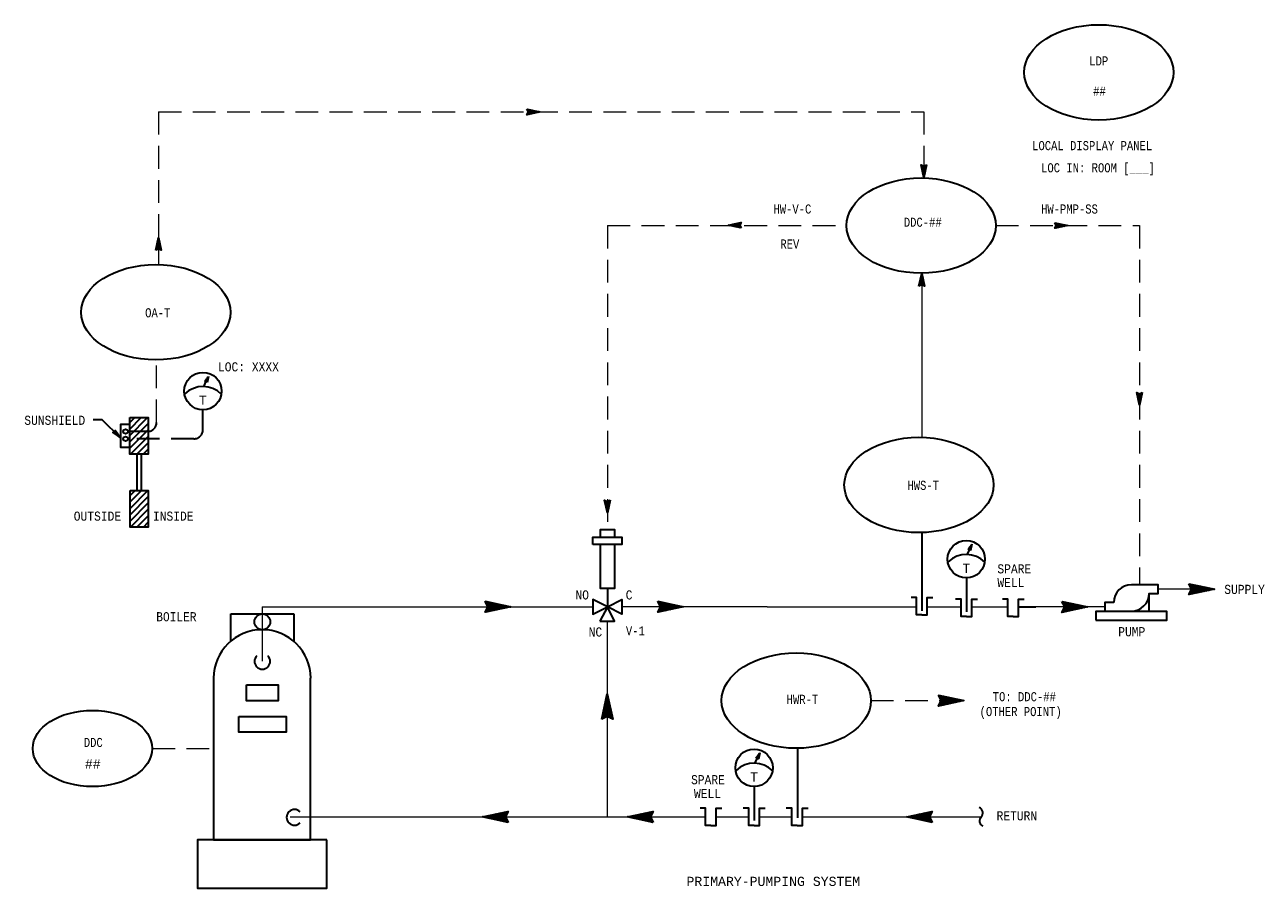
# Model space of a CAD drawing. Header units: inches. Extents: x 1.4 to 32.2, y 0.5 to 19.4.
# Tile 5 of 5: x 16.7 to 30.3, y 9.9 to 19.4. Entities that reach past the tile are written whole.
import ezdxf
from ezdxf.enums import TextEntityAlignment as Align

# ---------------------------------------------------------------- set-up
doc = ezdxf.new("R2010")
doc.units = ezdxf.units.IN
doc.header["$MEASUREMENT"] = 0
doc.linetypes.add('HIDDEN', pattern=[0.375, 0.25, -0.125])
for name, color, linetype, lineweight in [('M-ANNO-SYMB', 6, 'Continuous', 30), ('M-ANNO-TEXT', 2, 'Continuous', 30), ('M-DIAG-GRPH', 6, 'Continuous', 13)]:
    doc.layers.add(name, color=color, linetype=linetype, lineweight=lineweight)
doc.styles.add('CONTROLTXT', font='monotxt.shx')

msp = doc.modelspace()

# ---------------------------------------------------------------- linework, layer by layer
at = {"layer": 'M-ANNO-SYMB'}
for p, q in [((22.241, 18.386), (22.192, 18.435)), ((22.193, 18.432), (22.196, 18.435)), ((22.195, 18.376), (22.193, 18.378)), ((22.194, 18.376), (22.242, 18.425)), ((22.201, 18.378), (22.195, 18.383)), ((22.196, 18.427), (22.202, 18.433)), ((22.197, 18.386), (22.237, 18.426)), ((22.206, 18.379), (22.197, 18.388)), ((22.198, 18.423), (22.207, 18.432)), ((22.236, 18.385), (22.198, 18.423)), ((22.2, 18.418), (22.213, 18.431)), ((22.212, 18.38), (22.2, 18.392)), ((22.247, 18.388), (22.201, 18.433)), ((22.218, 18.381), (22.202, 18.397)), ((22.203, 18.413), (22.219, 18.43)), ((22.203, 18.378), (22.248, 18.423)), ((22.204, 18.4), (22.231, 18.427)), ((22.205, 18.408), (22.225, 18.428)), ((22.23, 18.384), (22.205, 18.408)), ((22.224, 18.383), (22.205, 18.402)), ((22.253, 18.389), (22.21, 18.432)), ((22.212, 18.38), (22.254, 18.422)), ((22.259, 18.39), (22.219, 18.43)), ((22.221, 18.382), (22.26, 18.421)), ((22.265, 18.391), (22.228, 18.428)), ((22.23, 18.384), (22.266, 18.42)), ((22.27, 18.392), (22.237, 18.426)), ((22.239, 18.386), (22.272, 18.418)), ((22.276, 18.394), (22.246, 18.424)), ((22.248, 18.388), (22.277, 18.417)), ((22.282, 18.395), (22.255, 18.422)), ((22.257, 18.39), (22.283, 18.416)), ((22.288, 18.396), (22.264, 18.42)), ((22.266, 18.392), (22.289, 18.415)), ((22.294, 18.397), (22.273, 18.418)), ((22.275, 18.393), (22.295, 18.413)), ((22.3, 18.399), (22.282, 18.416)), ((22.284, 18.395), (22.301, 18.412)), ((22.305, 18.4), (22.291, 18.414)), ((22.293, 18.397), (22.306, 18.411)), ((22.311, 18.401), (22.3, 18.412)), ((22.302, 18.399), (22.312, 18.41)), ((22.317, 18.402), (22.309, 18.41)), ((22.311, 18.401), (22.318, 18.408)), ((22.323, 18.404), (22.318, 18.408)), ((22.32, 18.403), (22.324, 18.407)), ((22.329, 18.405), (22.327, 18.406)), ((22.329, 18.405), (22.33, 18.406)), ((26.512, 17.823), (26.514, 17.825)), ((26.512, 17.824), (26.56, 17.775)), ((26.513, 17.817), (26.518, 17.822)), ((26.514, 17.811), (26.523, 17.82)), ((26.514, 17.815), (26.559, 17.769)), ((26.515, 17.806), (26.558, 17.763)), ((26.516, 17.805), (26.528, 17.818)), ((26.517, 17.799), (26.533, 17.815)), ((26.517, 17.797), (26.556, 17.758)), ((26.518, 17.794), (26.537, 17.813)), ((26.519, 17.788), (26.544, 17.813)), ((26.519, 17.788), (26.555, 17.752)), ((26.521, 17.821), (26.561, 17.781)), ((26.521, 17.782), (26.558, 17.82)), ((26.522, 17.776), (26.571, 17.825)), ((26.523, 17.77), (26.569, 17.816)), ((26.524, 17.765), (26.567, 17.807)), ((26.525, 17.759), (26.565, 17.798)), ((26.527, 17.753), (26.563, 17.789)), ((26.536, 17.814), (26.563, 17.787)), ((26.544, 17.813), (26.564, 17.793)), ((26.549, 17.815), (26.565, 17.798)), ((26.553, 17.817), (26.566, 17.804)), ((26.558, 17.82), (26.568, 17.81)), ((26.563, 17.822), (26.569, 17.816)), ((26.568, 17.824), (26.57, 17.822)), ((26.521, 17.779), (26.554, 17.746)), ((26.523, 17.77), (26.553, 17.74)), ((26.525, 17.761), (26.551, 17.734)), ((26.527, 17.752), (26.55, 17.729)), ((26.528, 17.747), (26.561, 17.78)), ((26.529, 17.741), (26.559, 17.771)), ((26.529, 17.743), (26.549, 17.723)), ((26.53, 17.735), (26.557, 17.762)), ((26.531, 17.734), (26.548, 17.717)), ((26.532, 17.73), (26.555, 17.753)), ((26.533, 17.724), (26.554, 17.744)), ((26.533, 17.725), (26.546, 17.711)), ((26.534, 17.718), (26.552, 17.735)), ((26.535, 17.712), (26.55, 17.726)), ((26.535, 17.716), (26.545, 17.705)), ((26.537, 17.706), (26.548, 17.717)), ((26.537, 17.707), (26.544, 17.699)), ((26.538, 17.7), (26.546, 17.708)), ((26.539, 17.695), (26.544, 17.699)), ((26.539, 17.698), (26.543, 17.694)), ((26.54, 17.689), (26.542, 17.69)), ((26.541, 17.689), (26.541, 17.688)), ((24.401, 17.164), (24.4, 17.163)), ((24.401, 17.164), (24.403, 17.163)), ((24.41, 17.166), (24.406, 17.162)), ((24.407, 17.166), (24.412, 17.161)), ((24.419, 17.168), (24.412, 17.161)), ((24.413, 17.167), (24.421, 17.159)), ((24.428, 17.17), (24.417, 17.16)), ((24.419, 17.168), (24.43, 17.157)), ((24.437, 17.172), (24.423, 17.158)), ((24.424, 17.169), (24.439, 17.155)), ((24.446, 17.174), (24.429, 17.157)), ((24.43, 17.171), (24.448, 17.153)), ((24.455, 17.176), (24.435, 17.156)), ((24.436, 17.172), (24.457, 17.151)), ((24.464, 17.178), (24.441, 17.155)), ((24.442, 17.173), (24.466, 17.149)), ((24.473, 17.18), (24.447, 17.153)), ((24.448, 17.174), (24.475, 17.147)), ((24.482, 17.182), (24.452, 17.152)), ((24.453, 17.176), (24.484, 17.145)), ((24.491, 17.184), (24.458, 17.151)), ((24.459, 17.177), (24.493, 17.143)), ((24.5, 17.185), (24.464, 17.15)), ((24.465, 17.178), (24.502, 17.142)), ((24.509, 17.187), (24.47, 17.148)), ((24.471, 17.179), (24.511, 17.14)), ((24.518, 17.189), (24.476, 17.147)), ((24.477, 17.18), (24.52, 17.138)), ((24.527, 17.191), (24.482, 17.146)), ((24.483, 17.182), (24.529, 17.136)), ((24.536, 17.193), (24.487, 17.145)), ((24.488, 17.183), (24.538, 17.134)), ((24.533, 17.183), (24.493, 17.143)), ((24.494, 17.184), (24.532, 17.147)), ((24.526, 17.169), (24.499, 17.142)), ((24.5, 17.185), (24.525, 17.161)), ((24.525, 17.161), (24.505, 17.141)), ((24.506, 17.187), (24.525, 17.167)), ((24.527, 17.156), (24.511, 17.14)), ((24.512, 17.188), (24.528, 17.172)), ((24.529, 17.151), (24.516, 17.138)), ((24.518, 17.189), (24.53, 17.177)), ((24.532, 17.147), (24.522, 17.137)), ((24.523, 17.19), (24.532, 17.182)), ((24.534, 17.142), (24.528, 17.136)), ((24.529, 17.192), (24.535, 17.186)), ((24.537, 17.137), (24.534, 17.135)), ((24.535, 17.193), (24.537, 17.191)), ((28.028, 17.141), (27.978, 17.19)), ((27.979, 17.187), (27.982, 17.189)), ((27.979, 17.133), (28.026, 17.18)), ((27.984, 17.132), (27.98, 17.135)), ((27.983, 17.179), (27.991, 17.187)), ((27.993, 17.134), (27.984, 17.142)), ((27.987, 17.172), (28, 17.186)), ((28.019, 17.139), (27.987, 17.17)), ((28.001, 17.135), (27.987, 17.15)), ((27.989, 17.133), (28.035, 17.178)), ((27.99, 17.165), (28.008, 17.184)), ((27.99, 17.154), (28.017, 17.182)), ((28.01, 17.137), (27.991, 17.157)), ((28.036, 17.143), (27.992, 17.187)), ((28.003, 17.136), (28.043, 17.176)), ((28.045, 17.145), (28.005, 17.184)), ((28.016, 17.139), (28.052, 17.174)), ((28.054, 17.147), (28.019, 17.181)), ((28.03, 17.142), (28.061, 17.172)), ((28.062, 17.149), (28.032, 17.179)), ((28.043, 17.144), (28.07, 17.171)), ((28.071, 17.15), (28.046, 17.176)), ((28.057, 17.147), (28.078, 17.169)), ((28.08, 17.152), (28.059, 17.173)), ((28.07, 17.15), (28.087, 17.167)), ((28.089, 17.154), (28.073, 17.17)), ((28.084, 17.153), (28.096, 17.165)), ((28.097, 17.156), (28.086, 17.167)), ((28.097, 17.156), (28.104, 17.163)), ((28.106, 17.158), (28.1, 17.164)), ((18.166, 16.969), (18.133, 16.935)), ((18.165, 16.975), (18.135, 16.944)), ((18.164, 16.98), (18.137, 16.953)), ((18.162, 16.986), (18.139, 16.962)), ((18.173, 16.937), (18.14, 16.97)), ((18.161, 16.992), (18.141, 16.971)), ((18.171, 16.946), (18.141, 16.976)), ((18.16, 16.998), (18.143, 16.98)), ((18.169, 16.955), (18.143, 16.981)), ((18.159, 17.004), (18.144, 16.989)), ((18.167, 16.964), (18.144, 16.987)), ((18.165, 16.973), (18.145, 16.993)), ((18.157, 17.009), (18.146, 16.998)), ((18.163, 16.982), (18.146, 16.999)), ((18.156, 17.015), (18.148, 17.007)), ((18.161, 16.991), (18.148, 17.005)), ((18.159, 17), (18.149, 17.011)), ((18.155, 17.021), (18.15, 17.016)), ((18.157, 17.009), (18.15, 17.016)), ((18.156, 17.018), (18.151, 17.022)), ((18.154, 17.027), (18.152, 17.025)), ((18.154, 17.027), (18.153, 17.028)), ((18.172, 16.94), (18.123, 16.89)), ((18.127, 16.891), (18.124, 16.894)), ((18.171, 16.945), (18.125, 16.899)), ((18.131, 16.894), (18.125, 16.9)), ((18.136, 16.896), (18.126, 16.906)), ((18.17, 16.951), (18.127, 16.908)), ((18.141, 16.899), (18.128, 16.912)), ((18.169, 16.957), (18.129, 16.917)), ((18.145, 16.901), (18.129, 16.917)), ((18.15, 16.903), (18.13, 16.923)), ((18.167, 16.963), (18.131, 16.926)), ((18.159, 16.902), (18.131, 16.929)), ((18.173, 16.895), (18.133, 16.935)), ((18.183, 16.892), (18.134, 16.941)), ((18.181, 16.901), (18.135, 16.946)), ((18.179, 16.91), (18.136, 16.952)), ((18.174, 16.934), (18.136, 16.896)), ((18.177, 16.919), (18.138, 16.958)), ((18.175, 16.928), (18.139, 16.964)), ((18.175, 16.928), (18.15, 16.903)), ((18.176, 16.922), (18.157, 16.903)), ((18.177, 16.916), (18.162, 16.9)), ((18.179, 16.91), (18.166, 16.898)), ((18.18, 16.905), (18.171, 16.896)), ((18.181, 16.899), (18.176, 16.893)), ((18.182, 16.893), (18.18, 16.891)), ((26.533, 16.562), (26.493, 16.522)), ((26.531, 16.571), (26.496, 16.536)), ((26.529, 16.579), (26.499, 16.549)), ((26.527, 16.588), (26.502, 16.563)), ((26.539, 16.533), (26.503, 16.569)), ((26.525, 16.597), (26.505, 16.576)), ((26.536, 16.547), (26.505, 16.578)), ((26.533, 16.56), (26.507, 16.587)), ((26.523, 16.606), (26.508, 16.59)), ((26.53, 16.574), (26.509, 16.595)), ((26.522, 16.614), (26.511, 16.603)), ((26.527, 16.587), (26.511, 16.604)), ((26.525, 16.601), (26.513, 16.613)), ((26.52, 16.623), (26.514, 16.617)), ((26.522, 16.614), (26.515, 16.621)), ((26.518, 16.632), (26.516, 16.63)), ((26.519, 16.628), (26.516, 16.63)), ((26.537, 16.545), (26.488, 16.495)), ((26.491, 16.496), (26.488, 16.499)), ((26.535, 16.553), (26.49, 16.509)), ((26.498, 16.5), (26.49, 16.508)), ((26.505, 16.504), (26.492, 16.517)), ((26.512, 16.507), (26.494, 16.525)), ((26.523, 16.507), (26.496, 16.534)), ((26.545, 16.496), (26.498, 16.543)), ((26.545, 16.506), (26.5, 16.552)), ((26.542, 16.52), (26.501, 16.56)), ((26.538, 16.536), (26.507, 16.504)), ((26.54, 16.527), (26.521, 16.508)), ((26.542, 16.518), (26.528, 16.504)), ((26.544, 16.51), (26.535, 16.501)), ((26.546, 16.501), (26.542, 16.497)), ((18.648, 15.392), (18.672, 15.446)), ((28.876, 15.325), (28.88, 15.328)), ((28.877, 15.319), (28.923, 15.274)), ((28.878, 15.329), (28.925, 15.283)), ((28.878, 15.316), (28.887, 15.325)), ((28.88, 15.307), (28.894, 15.321)), ((28.88, 15.306), (28.921, 15.265)), ((28.882, 15.298), (28.901, 15.318)), ((28.883, 15.292), (28.919, 15.256)), ((28.884, 15.29), (28.915, 15.321)), ((28.886, 15.281), (28.935, 15.33)), ((28.886, 15.279), (28.917, 15.248)), ((28.888, 15.272), (28.932, 15.316)), ((28.889, 15.263), (28.929, 15.303)), ((28.889, 15.265), (28.915, 15.239)), ((28.891, 15.255), (28.926, 15.289)), ((28.892, 15.252), (28.913, 15.23)), ((28.893, 15.246), (28.923, 15.276)), ((28.895, 15.237), (28.92, 15.262)), ((28.895, 15.238), (28.911, 15.221)), ((28.897, 15.228), (28.917, 15.249)), ((28.898, 15.225), (28.91, 15.213)), ((28.899, 15.319), (28.926, 15.291)), ((28.899, 15.22), (28.914, 15.235)), ((28.901, 15.211), (28.912, 15.222)), ((28.901, 15.211), (28.908, 15.204)), ((28.902, 15.202), (28.909, 15.208)), ((28.91, 15.318), (28.928, 15.3)), ((28.917, 15.322), (28.93, 15.309)), ((28.924, 15.325), (28.932, 15.317)), ((28.931, 15.329), (28.934, 15.326)), ((17.838, 14.859), (18.033, 15.054)), ((17.838, 15), (17.893, 15.054)), ((17.838, 14.929), (17.963, 15.054)), ((17.838, 14.789), (18.038, 14.989)), ((17.654, 14.891), (17.728, 14.838)), ((17.655, 14.892), (17.721, 14.845)), ((17.657, 14.894), (17.714, 14.852)), ((17.658, 14.895), (17.707, 14.859)), ((17.659, 14.896), (17.7, 14.866)), ((17.66, 14.897), (17.693, 14.873)), ((17.661, 14.898), (17.686, 14.88)), ((17.662, 14.899), (17.678, 14.888)), ((17.671, 14.895), (17.665, 14.902)), ((17.678, 14.888), (17.667, 14.904)), ((17.686, 14.88), (17.668, 14.905)), ((17.693, 14.873), (17.669, 14.906)), ((17.7, 14.866), (17.67, 14.907)), ((17.707, 14.859), (17.671, 14.908)), ((17.714, 14.852), (17.672, 14.909)), ((17.721, 14.845), (17.674, 14.911)), ((17.728, 14.838), (17.675, 14.912)), ((18.031, 14.902), (17.818, 14.902)), ((17.838, 14.719), (18.038, 14.919)), ((17.844, 14.654), (18.038, 14.849)), ((17.914, 14.654), (18.038, 14.779)), ((17.984, 14.654), (18.038, 14.708)), ((17.914, 14.654), (17.914, 14.254)), ((17.964, 14.254), (17.964, 14.654)), ((17.84, 14.059), (18.035, 14.254)), ((17.84, 14.129), (17.965, 14.254)), ((17.84, 14.2), (17.895, 14.254)), ((17.84, 13.989), (18.04, 14.189)), ((17.84, 13.919), (18.04, 14.119)), ((23.043, 14.143), (23.047, 14.147)), ((23.045, 14.148), (23.092, 14.101)), ((23.045, 14.134), (23.054, 14.143)), ((23.045, 14.138), (23.09, 14.092)), ((23.047, 14.126), (23.061, 14.14)), ((23.047, 14.124), (23.088, 14.084)), ((23.049, 14.117), (23.068, 14.136)), ((23.051, 14.108), (23.082, 14.139)), ((23.053, 14.099), (23.102, 14.148)), ((23.055, 14.091), (23.099, 14.135)), ((23.057, 14.082), (23.096, 14.121)), ((23.066, 14.137), (23.094, 14.11)), ((23.077, 14.137), (23.095, 14.118)), ((23.084, 14.14), (23.097, 14.127)), ((23.091, 14.144), (23.099, 14.136)), ((23.098, 14.147), (23.101, 14.145)), ((17.846, 13.854), (18.04, 14.049)), ((23.05, 14.111), (23.086, 14.075)), ((23.053, 14.097), (23.084, 14.066)), ((23.056, 14.084), (23.082, 14.057)), ((23.058, 14.073), (23.093, 14.108)), ((23.059, 14.07), (23.08, 14.049)), ((23.06, 14.064), (23.09, 14.094)), ((23.062, 14.056), (23.087, 14.081)), ((23.062, 14.057), (23.079, 14.04)), ((23.064, 14.047), (23.085, 14.067)), ((23.065, 14.043), (23.077, 14.031)), ((23.066, 14.038), (23.082, 14.054)), ((23.068, 14.029), (23.079, 14.04)), ((23.068, 14.03), (23.075, 14.022)), ((23.07, 14.021), (23.076, 14.027)), ((23.071, 14.016), (23.073, 14.014)), ((23.071, 14.012), (23.073, 14.013)), ((17.916, 13.854), (18.04, 13.979)), ((17.986, 13.854), (18.04, 13.908)), ((26.519, 13.794), (26.519, 12.937)), ((27.016, 13.549), (27.04, 13.603)), ((27.007, 13.297), (27.007, 12.923)), ((29.546, 13.134), (29.447, 13.233)), ((29.546, 13.134), (29.447, 13.233)), ((29.449, 13.226), (29.455, 13.231)), ((29.449, 13.226), (29.455, 13.231)), ((29.451, 13.114), (29.548, 13.211)), ((29.451, 13.114), (29.548, 13.211)), ((29.454, 13.216), (29.466, 13.229)), ((29.454, 13.216), (29.466, 13.229)), ((29.456, 13.134), (29.536, 13.214)), ((29.456, 13.134), (29.536, 13.214)), ((29.459, 13.207), (29.478, 13.226)), ((29.459, 13.207), (29.478, 13.226)), ((29.534, 13.132), (29.459, 13.207)), ((29.534, 13.132), (29.459, 13.207)), ((29.464, 13.198), (29.49, 13.224)), ((29.464, 13.198), (29.49, 13.224)), ((29.557, 13.137), (29.465, 13.229)), ((29.557, 13.137), (29.465, 13.229)), ((29.468, 13.188), (29.501, 13.221)), ((29.468, 13.188), (29.501, 13.221)), ((29.469, 13.118), (29.559, 13.209)), ((29.469, 13.118), (29.559, 13.209)), ((29.47, 13.162), (29.524, 13.216)), ((29.47, 13.162), (29.524, 13.216)), ((29.473, 13.179), (29.513, 13.219)), ((29.473, 13.179), (29.513, 13.219)), ((29.522, 13.129), (29.473, 13.179)), ((29.522, 13.129), (29.473, 13.179)), ((29.569, 13.139), (29.483, 13.225)), ((29.569, 13.139), (29.483, 13.225)), ((29.487, 13.122), (29.571, 13.206)), ((29.487, 13.122), (29.571, 13.206)), ((29.581, 13.142), (29.501, 13.221)), ((29.581, 13.142), (29.501, 13.221)), ((29.505, 13.125), (29.583, 13.204)), ((29.505, 13.125), (29.583, 13.204)), ((29.592, 13.144), (29.519, 13.217)), ((29.592, 13.144), (29.519, 13.217)), ((29.523, 13.129), (29.594, 13.201)), ((29.523, 13.129), (29.594, 13.201)), ((29.604, 13.147), (29.537, 13.213)), ((29.604, 13.147), (29.537, 13.213)), ((29.541, 13.133), (29.606, 13.199)), ((29.541, 13.133), (29.606, 13.199)), ((29.616, 13.149), (29.555, 13.209)), ((29.616, 13.149), (29.555, 13.209)), ((29.559, 13.137), (29.618, 13.196)), ((29.559, 13.137), (29.618, 13.196)), ((29.627, 13.152), (29.573, 13.206)), ((29.627, 13.152), (29.573, 13.206)), ((29.577, 13.141), (29.629, 13.194)), ((29.577, 13.141), (29.629, 13.194)), ((29.639, 13.154), (29.591, 13.202)), ((29.639, 13.154), (29.591, 13.202)), ((29.595, 13.145), (29.641, 13.191)), ((29.595, 13.145), (29.641, 13.191)), ((29.65, 13.157), (29.609, 13.198)), ((29.65, 13.157), (29.609, 13.198)), ((29.613, 13.149), (29.653, 13.189)), ((29.613, 13.149), (29.653, 13.189)), ((29.662, 13.159), (29.627, 13.194)), ((29.662, 13.159), (29.627, 13.194)), ((29.631, 13.152), (29.664, 13.186)), ((29.631, 13.152), (29.664, 13.186)), ((29.674, 13.162), (29.645, 13.19)), ((29.674, 13.162), (29.645, 13.19)), ((29.649, 13.156), (29.676, 13.184)), ((29.649, 13.156), (29.676, 13.184)), ((29.685, 13.164), (29.663, 13.186)), ((29.685, 13.164), (29.663, 13.186)), ((29.667, 13.16), (29.688, 13.181)), ((29.667, 13.16), (29.688, 13.181)), ((29.697, 13.167), (29.681, 13.182)), ((29.697, 13.167), (29.681, 13.182)), ((29.685, 13.164), (29.699, 13.179)), ((29.685, 13.164), (29.699, 13.179)), ((29.709, 13.169), (29.699, 13.179)), ((29.709, 13.169), (29.699, 13.179)), ((29.703, 13.168), (29.711, 13.176)), ((29.703, 13.168), (29.711, 13.176)), ((29.72, 13.172), (29.717, 13.175)), ((29.72, 13.172), (29.717, 13.175)), ((29.721, 13.172), (29.722, 13.174)), ((29.721, 13.172), (29.722, 13.174)), ((21.833, 12.942), (21.734, 13.04)), ((21.736, 13.033), (21.742, 13.039)), ((21.741, 13.024), (21.753, 13.036)), ((21.746, 13.014), (21.765, 13.034)), ((21.844, 12.944), (21.752, 13.036)), ((21.856, 12.947), (21.77, 13.032)), ((23.724, 12.942), (23.626, 13.04)), ((23.628, 13.033), (23.633, 13.039)), ((23.632, 13.024), (23.645, 13.036)), ((23.637, 13.014), (23.656, 13.034)), ((23.736, 12.944), (23.644, 13.036)), ((23.747, 12.947), (23.662, 13.032)), ((28.154, 12.94), (28.056, 13.039)), ((28.058, 13.032), (28.063, 13.037)), ((28.063, 13.022), (28.075, 13.035)), ((28.068, 13.013), (28.087, 13.032)), ((28.166, 12.943), (28.074, 13.035)), ((29.452, 13.114), (29.449, 13.118)), ((29.452, 13.114), (29.449, 13.118)), ((29.464, 13.117), (29.453, 13.128)), ((29.464, 13.117), (29.453, 13.128)), ((29.476, 13.119), (29.458, 13.137)), ((29.476, 13.119), (29.458, 13.137)), ((29.487, 13.122), (29.463, 13.147)), ((29.487, 13.122), (29.463, 13.147)), ((29.499, 13.124), (29.467, 13.156)), ((29.499, 13.124), (29.467, 13.156)), ((29.511, 13.127), (29.472, 13.165)), ((29.511, 13.127), (29.472, 13.165)), ((18.944, 12.603), (18.944, 12.902)), ((18.944, 12.902), (19.636, 12.902)), ((19.636, 12.902), (19.636, 12.598)), ((21.739, 12.922), (21.736, 12.926)), ((21.738, 12.921), (21.835, 13.019)), ((21.751, 12.924), (21.74, 12.935)), ((21.743, 12.941), (21.823, 13.021)), ((21.763, 12.927), (21.745, 12.945)), ((21.821, 12.939), (21.746, 13.014)), ((21.774, 12.929), (21.75, 12.954)), ((21.751, 13.005), (21.777, 13.031)), ((21.786, 12.932), (21.754, 12.963)), ((21.755, 12.996), (21.788, 13.029)), ((21.756, 12.925), (21.846, 13.016)), ((21.757, 12.969), (21.811, 13.024)), ((21.798, 12.934), (21.759, 12.973)), ((21.76, 12.986), (21.8, 13.026)), ((21.809, 12.937), (21.76, 12.986)), ((21.774, 12.929), (21.858, 13.014)), ((21.868, 12.949), (21.788, 13.028)), ((21.792, 12.933), (21.87, 13.011)), ((21.879, 12.952), (21.806, 13.025)), ((21.81, 12.937), (21.881, 13.009)), ((21.891, 12.954), (21.824, 13.021)), ((21.828, 12.941), (21.893, 13.006)), ((21.903, 12.957), (21.842, 13.017)), ((21.846, 12.945), (21.905, 13.004)), ((21.914, 12.959), (21.86, 13.013)), ((21.864, 12.948), (21.916, 13.001)), ((21.926, 12.962), (21.878, 13.009)), ((21.882, 12.952), (21.928, 12.999)), ((21.937, 12.964), (21.896, 13.005)), ((21.9, 12.956), (21.94, 12.996)), ((21.949, 12.967), (21.914, 13.001)), ((21.918, 12.96), (21.951, 12.994)), ((21.961, 12.969), (21.932, 12.998)), ((21.936, 12.964), (21.963, 12.991)), ((21.972, 12.972), (21.95, 12.994)), ((21.954, 12.968), (21.975, 12.989)), ((21.984, 12.974), (21.968, 12.99)), ((21.972, 12.972), (21.986, 12.986)), ((21.996, 12.977), (21.986, 12.986)), ((21.99, 12.975), (21.998, 12.984)), ((22.007, 12.979), (22.004, 12.982)), ((22.008, 12.979), (22.009, 12.981)), ((23.631, 12.922), (23.627, 12.926)), ((23.629, 12.921), (23.726, 13.019)), ((23.642, 12.924), (23.632, 12.935)), ((23.635, 12.941), (23.714, 13.021)), ((23.654, 12.927), (23.636, 12.945)), ((23.712, 12.939), (23.637, 13.014)), ((23.666, 12.929), (23.641, 12.954)), ((23.642, 13.005), (23.668, 13.031)), ((23.677, 12.932), (23.646, 12.963)), ((23.647, 12.996), (23.679, 13.029)), ((23.647, 12.925), (23.738, 13.016)), ((23.649, 12.969), (23.703, 13.024)), ((23.689, 12.934), (23.65, 12.973)), ((23.651, 12.986), (23.691, 13.026)), ((23.701, 12.937), (23.651, 12.986)), ((23.665, 12.929), (23.749, 13.014)), ((23.759, 12.949), (23.68, 13.028)), ((23.683, 12.933), (23.761, 13.011)), ((23.771, 12.952), (23.698, 13.025)), ((23.701, 12.937), (23.773, 13.009)), ((23.782, 12.954), (23.716, 13.021)), ((23.719, 12.941), (23.784, 13.006)), ((23.794, 12.957), (23.734, 13.017)), ((23.737, 12.945), (23.796, 13.004)), ((23.805, 12.959), (23.752, 13.013)), ((23.755, 12.948), (23.808, 13.001)), ((23.817, 12.962), (23.77, 13.009)), ((23.773, 12.952), (23.819, 12.999)), ((23.829, 12.964), (23.788, 13.005)), ((23.791, 12.956), (23.831, 12.996)), ((23.84, 12.967), (23.806, 13.001)), ((23.809, 12.96), (23.842, 12.994)), ((23.852, 12.969), (23.824, 12.998)), ((23.827, 12.964), (23.854, 12.991)), ((23.864, 12.972), (23.842, 12.994)), ((23.845, 12.968), (23.866, 12.989)), ((23.875, 12.974), (23.86, 12.99)), ((23.863, 12.972), (23.877, 12.986)), ((23.887, 12.977), (23.878, 12.986)), ((23.881, 12.975), (23.889, 12.984)), ((23.899, 12.979), (23.896, 12.982)), ((23.899, 12.979), (23.901, 12.981)), ((27.58, 12.979), (27.768, 12.979)), ((28.061, 12.92), (28.057, 12.924)), ((28.059, 12.92), (28.157, 13.017)), ((28.073, 12.923), (28.062, 12.934)), ((28.065, 12.94), (28.145, 13.02)), ((28.085, 12.925), (28.067, 12.943)), ((28.143, 12.938), (28.068, 13.013)), ((28.096, 12.928), (28.071, 12.953)), ((28.072, 13.004), (28.098, 13.03)), ((28.108, 12.93), (28.076, 12.962)), ((28.077, 12.994), (28.11, 13.027)), ((28.077, 12.924), (28.168, 13.015)), ((28.079, 12.968), (28.133, 13.022)), ((28.119, 12.933), (28.081, 12.971)), ((28.082, 12.985), (28.122, 13.025)), ((28.131, 12.935), (28.082, 12.985)), ((28.178, 12.945), (28.092, 13.031)), ((28.095, 12.928), (28.18, 13.012)), ((28.189, 12.948), (28.11, 13.027)), ((28.113, 12.931), (28.191, 13.01)), ((28.201, 12.95), (28.128, 13.023)), ((28.131, 12.935), (28.203, 13.007)), ((28.213, 12.953), (28.146, 13.019)), ((28.149, 12.939), (28.215, 13.005)), ((28.224, 12.955), (28.164, 13.015)), ((28.167, 12.943), (28.226, 13.002)), ((28.236, 12.958), (28.182, 13.012)), ((28.185, 12.947), (28.238, 13)), ((28.248, 12.96), (28.2, 13.008)), ((28.203, 12.951), (28.25, 12.997)), ((28.259, 12.963), (28.218, 13.004)), ((28.221, 12.955), (28.261, 12.995)), ((28.271, 12.965), (28.236, 13)), ((28.239, 12.958), (28.273, 12.992)), ((28.283, 12.968), (28.254, 12.996)), ((28.257, 12.962), (28.285, 12.99)), ((28.294, 12.97), (28.272, 12.992)), ((28.275, 12.966), (28.296, 12.987)), ((28.306, 12.973), (28.29, 12.988)), ((28.293, 12.97), (28.308, 12.985)), ((28.317, 12.975), (28.308, 12.985)), ((28.311, 12.974), (28.32, 12.982)), ((28.329, 12.978), (28.326, 12.981)), ((28.329, 12.978), (28.331, 12.98)), ((23.087, 11.95), (23.046, 11.909)), ((23.085, 11.962), (23.05, 11.927)), ((23.082, 11.974), (23.054, 11.945)), ((23.095, 11.912), (23.055, 11.952)), ((23.08, 11.985), (23.058, 11.963)), ((23.092, 11.93), (23.058, 11.964)), ((23.088, 11.948), (23.06, 11.976)), ((23.077, 11.997), (23.062, 11.981)), ((23.084, 11.966), (23.063, 11.987)), ((23.075, 12.008), (23.065, 11.999)), ((23.08, 11.984), (23.065, 11.999)), ((23.076, 12.002), (23.068, 12.011)), ((23.072, 12.02), (23.069, 12.017)), ((23.072, 12.02), (23.07, 12.022)), ((26.8, 11.912), (26.702, 12.01)), ((26.703, 11.896), (26.797, 11.99)), ((26.704, 12.003), (26.71, 12.009)), ((26.711, 11.989), (26.727, 12.005)), ((26.718, 11.975), (26.745, 12.001)), ((26.783, 11.908), (26.72, 11.971)), ((26.724, 11.938), (26.78, 11.994)), ((26.724, 11.896), (26.814, 11.986)), ((26.725, 11.961), (26.762, 11.997)), ((26.818, 11.916), (26.729, 12.004)), ((26.751, 11.901), (26.832, 11.982)), ((26.835, 11.92), (26.756, 11.999)), ((26.778, 11.907), (26.849, 11.979)), ((26.853, 11.923), (26.783, 11.993)), ((26.805, 11.913), (26.867, 11.975)), ((26.87, 11.927), (26.81, 11.987)), ((26.832, 11.919), (26.884, 11.971)), ((26.888, 11.931), (26.837, 11.981)), ((26.859, 11.925), (26.902, 11.967)), ((26.905, 11.935), (26.864, 11.976)), ((26.886, 11.93), (26.919, 11.964)), ((26.923, 11.938), (26.891, 11.97)), ((26.913, 11.936), (26.937, 11.96)), ((26.94, 11.942), (26.918, 11.964)), ((26.94, 11.942), (26.954, 11.956)), ((26.958, 11.946), (26.945, 11.958)), ((26.967, 11.948), (26.972, 11.952)), ((26.975, 11.949), (26.972, 11.952)), ((23.11, 11.845), (23.011, 11.747)), ((23.107, 11.857), (23.015, 11.765)), ((23.105, 11.869), (23.019, 11.783)), ((23.102, 11.88), (23.023, 11.801)), ((23.065, 11.773), (23.025, 11.813)), ((23.1, 11.892), (23.027, 11.819)), ((23.082, 11.77), (23.028, 11.824)), ((23.11, 11.756), (23.03, 11.836)), ((23.097, 11.904), (23.031, 11.837)), ((23.13, 11.75), (23.033, 11.848)), ((23.095, 11.915), (23.035, 11.855)), ((23.126, 11.768), (23.035, 11.859)), ((23.112, 11.834), (23.037, 11.759)), ((23.092, 11.927), (23.038, 11.873)), ((23.122, 11.786), (23.038, 11.871)), ((23.119, 11.804), (23.04, 11.882)), ((23.09, 11.939), (23.042, 11.891)), ((23.115, 11.822), (23.043, 11.894)), ((23.111, 11.84), (23.045, 11.906)), ((23.107, 11.858), (23.048, 11.917)), ((23.103, 11.876), (23.05, 11.929)), ((23.099, 11.894), (23.053, 11.941)), ((23.115, 11.822), (23.065, 11.773)), ((23.117, 11.81), (23.079, 11.772)), ((26.713, 11.893), (26.705, 11.901)), ((26.73, 11.897), (26.713, 11.915)), ((26.748, 11.901), (26.72, 11.929)), ((26.765, 11.905), (26.727, 11.943)), ((23.018, 11.749), (23.013, 11.754)), ((23.028, 11.754), (23.015, 11.766)), ((23.037, 11.759), (23.018, 11.778)), ((23.046, 11.763), (23.02, 11.789)), ((23.056, 11.768), (23.023, 11.801)), ((23.12, 11.799), (23.088, 11.767)), ((23.122, 11.787), (23.097, 11.762)), ((23.125, 11.776), (23.107, 11.758)), ((23.127, 11.764), (23.116, 11.753)), ((23.13, 11.752), (23.126, 11.748)), ((25.156, 11.429), (25.156, 10.666)), ((24.69, 11.261), (24.714, 11.316)), ((24.681, 11.01), (24.681, 10.635)), ((21.944, 10.727), (21.859, 10.642)), ((21.962, 10.731), (21.871, 10.64)), ((21.98, 10.735), (21.882, 10.637)), ((21.931, 10.724), (21.963, 10.693)), ((21.943, 10.727), (21.968, 10.702)), ((21.954, 10.729), (21.972, 10.711)), ((21.966, 10.732), (21.977, 10.721)), ((21.978, 10.734), (21.982, 10.73)), ((23.533, 10.727), (23.448, 10.642)), ((23.551, 10.731), (23.46, 10.64)), ((23.569, 10.735), (23.472, 10.637)), ((23.52, 10.724), (23.552, 10.693)), ((23.532, 10.727), (23.557, 10.702)), ((23.544, 10.729), (23.562, 10.711)), ((23.555, 10.732), (23.566, 10.721)), ((23.567, 10.734), (23.571, 10.73)), ((26.592, 10.727), (26.508, 10.642)), ((26.61, 10.731), (26.52, 10.64)), ((26.628, 10.735), (26.531, 10.637)), ((26.58, 10.724), (26.612, 10.693)), ((26.592, 10.727), (26.616, 10.702)), ((26.603, 10.729), (26.621, 10.711)), ((26.615, 10.732), (26.626, 10.721)), ((26.627, 10.734), (26.63, 10.73)), ((21.71, 10.677), (21.708, 10.675)), ((21.71, 10.677), (21.713, 10.674)), ((21.728, 10.681), (21.719, 10.672)), ((21.722, 10.679), (21.731, 10.67)), ((21.746, 10.684), (21.731, 10.67)), ((21.733, 10.682), (21.749, 10.666)), ((21.764, 10.688), (21.743, 10.667)), ((21.745, 10.684), (21.767, 10.662)), ((21.782, 10.692), (21.754, 10.665)), ((21.756, 10.687), (21.785, 10.658)), ((21.8, 10.696), (21.766, 10.662)), ((21.768, 10.689), (21.803, 10.655)), ((21.818, 10.7), (21.778, 10.66)), ((21.78, 10.692), (21.821, 10.651)), ((21.836, 10.704), (21.789, 10.657)), ((21.791, 10.694), (21.839, 10.647)), ((21.854, 10.708), (21.801, 10.655)), ((21.803, 10.697), (21.857, 10.643)), ((21.872, 10.711), (21.813, 10.652)), ((21.815, 10.699), (21.875, 10.639)), ((21.89, 10.715), (21.824, 10.65)), ((21.826, 10.702), (21.893, 10.635)), ((21.908, 10.719), (21.836, 10.647)), ((21.838, 10.704), (21.911, 10.631)), ((21.926, 10.723), (21.848, 10.645)), ((21.85, 10.707), (21.929, 10.628)), ((21.861, 10.709), (21.947, 10.624)), ((21.873, 10.712), (21.965, 10.62)), ((21.885, 10.714), (21.983, 10.616)), ((21.974, 10.715), (21.894, 10.635)), ((21.896, 10.717), (21.971, 10.642)), ((21.96, 10.687), (21.906, 10.632)), ((21.908, 10.719), (21.957, 10.67)), ((21.957, 10.67), (21.917, 10.63)), ((21.92, 10.722), (21.958, 10.683)), ((21.962, 10.66), (21.929, 10.627)), ((21.967, 10.651), (21.941, 10.625)), ((21.971, 10.642), (21.952, 10.622)), ((21.976, 10.632), (21.964, 10.62)), ((21.981, 10.623), (21.976, 10.617)), ((23.299, 10.677), (23.297, 10.675)), ((23.299, 10.677), (23.302, 10.674)), ((23.317, 10.681), (23.309, 10.672)), ((23.311, 10.679), (23.32, 10.67)), ((23.335, 10.684), (23.32, 10.67)), ((23.322, 10.682), (23.338, 10.666)), ((23.353, 10.688), (23.332, 10.667)), ((23.334, 10.684), (23.356, 10.662)), ((23.371, 10.692), (23.344, 10.665)), ((23.346, 10.687), (23.374, 10.658)), ((23.389, 10.696), (23.355, 10.662)), ((23.357, 10.689), (23.392, 10.655)), ((23.407, 10.7), (23.367, 10.66)), ((23.369, 10.692), (23.41, 10.651)), ((23.425, 10.704), (23.379, 10.657)), ((23.381, 10.694), (23.428, 10.647)), ((23.443, 10.708), (23.39, 10.655)), ((23.392, 10.697), (23.446, 10.643)), ((23.461, 10.711), (23.402, 10.652)), ((23.404, 10.699), (23.464, 10.639)), ((23.479, 10.715), (23.413, 10.65)), ((23.416, 10.702), (23.482, 10.635)), ((23.497, 10.719), (23.425, 10.647)), ((23.427, 10.704), (23.5, 10.631)), ((23.515, 10.723), (23.437, 10.645)), ((23.439, 10.707), (23.518, 10.628)), ((23.451, 10.709), (23.536, 10.624)), ((23.462, 10.712), (23.554, 10.62)), ((23.474, 10.714), (23.572, 10.616)), ((23.563, 10.715), (23.483, 10.635)), ((23.485, 10.717), (23.561, 10.642)), ((23.549, 10.687), (23.495, 10.632)), ((23.497, 10.719), (23.547, 10.67)), ((23.547, 10.67), (23.507, 10.63)), ((23.509, 10.722), (23.547, 10.683)), ((23.551, 10.66), (23.518, 10.627)), ((23.556, 10.651), (23.53, 10.625)), ((23.561, 10.642), (23.542, 10.622)), ((23.565, 10.632), (23.553, 10.62)), ((23.57, 10.623), (23.565, 10.617)), ((26.358, 10.677), (26.357, 10.675)), ((26.359, 10.677), (26.362, 10.674)), ((26.376, 10.681), (26.368, 10.672)), ((26.37, 10.679), (26.38, 10.67)), ((26.394, 10.684), (26.38, 10.67)), ((26.382, 10.682), (26.398, 10.666)), ((26.412, 10.688), (26.391, 10.667)), ((26.394, 10.684), (26.416, 10.662)), ((26.43, 10.692), (26.403, 10.665)), ((26.405, 10.687), (26.434, 10.658)), ((26.448, 10.696), (26.415, 10.662)), ((26.417, 10.689), (26.452, 10.655)), ((26.466, 10.7), (26.426, 10.66)), ((26.429, 10.692), (26.47, 10.651)), ((26.484, 10.704), (26.438, 10.657)), ((26.44, 10.694), (26.488, 10.647)), ((26.502, 10.708), (26.45, 10.655)), ((26.452, 10.697), (26.506, 10.643)), ((26.52, 10.711), (26.461, 10.652)), ((26.463, 10.699), (26.524, 10.639)), ((26.538, 10.715), (26.473, 10.65)), ((26.475, 10.702), (26.542, 10.635)), ((26.556, 10.719), (26.485, 10.647)), ((26.487, 10.704), (26.56, 10.631)), ((26.574, 10.723), (26.496, 10.645)), ((26.498, 10.707), (26.578, 10.628)), ((26.51, 10.709), (26.596, 10.624)), ((26.522, 10.712), (26.614, 10.62)), ((26.533, 10.714), (26.632, 10.616)), ((26.623, 10.715), (26.543, 10.635)), ((26.545, 10.717), (26.62, 10.642)), ((26.609, 10.687), (26.555, 10.632)), ((26.557, 10.719), (26.606, 10.67)), ((26.606, 10.67), (26.566, 10.63)), ((26.568, 10.722), (26.607, 10.683)), ((26.611, 10.66), (26.578, 10.627)), ((26.615, 10.651), (26.589, 10.625)), ((26.62, 10.642), (26.601, 10.622)), ((26.625, 10.632), (26.613, 10.62)), ((26.63, 10.623), (26.624, 10.617))]:
    msp.add_line(p, q, dxfattribs=at)
at = {"layer": 'M-ANNO-SYMB', "linetype": 'Continuous'}
for p, q in [((18.659, 15.451), (18.7, 15.507)), ((18.693, 15.477), (18.671, 15.468)), ((18.694, 15.481), (18.675, 15.473)), ((18.688, 15.452), (18.678, 15.478)), ((18.695, 15.485), (18.679, 15.479)), ((18.69, 15.458), (18.681, 15.481)), ((18.696, 15.489), (18.683, 15.484)), ((18.691, 15.465), (18.683, 15.485)), ((18.7, 15.507), (18.686, 15.44)), ((18.692, 15.471), (18.686, 15.488)), ((18.697, 15.493), (18.687, 15.49)), ((18.694, 15.478), (18.689, 15.492)), ((18.698, 15.498), (18.691, 15.495)), ((18.695, 15.485), (18.691, 15.495)), ((18.697, 15.491), (18.694, 15.499)), ((18.691, 15.464), (18.659, 15.452)), ((18.675, 15.452), (18.659, 15.451)), ((18.692, 15.468), (18.663, 15.457)), ((18.665, 15.452), (18.663, 15.457)), ((18.669, 15.452), (18.665, 15.46)), ((18.692, 15.472), (18.667, 15.463)), ((18.673, 15.452), (18.668, 15.464)), ((18.69, 15.46), (18.67, 15.452)), ((18.677, 15.45), (18.671, 15.467)), ((18.685, 15.441), (18.673, 15.471)), ((18.686, 15.44), (18.675, 15.452)), ((18.687, 15.445), (18.676, 15.474)), ((18.689, 15.455), (18.676, 15.451)), ((18.688, 15.451), (18.679, 15.448)), ((18.687, 15.447), (18.681, 15.445)), ((18.686, 15.443), (18.684, 15.442)), ((27.027, 13.609), (27.068, 13.665)), ((27.058, 13.621), (27.027, 13.609)), ((27.043, 13.61), (27.027, 13.609)), ((27.059, 13.625), (27.031, 13.615)), ((27.033, 13.609), (27.031, 13.614)), ((27.036, 13.609), (27.033, 13.618)), ((27.06, 13.63), (27.035, 13.62)), ((27.04, 13.609), (27.036, 13.621)), ((27.045, 13.607), (27.038, 13.625)), ((27.058, 13.617), (27.038, 13.609)), ((27.061, 13.634), (27.039, 13.625)), ((27.052, 13.598), (27.041, 13.628)), ((27.062, 13.638), (27.043, 13.631)), ((27.053, 13.597), (27.043, 13.61)), ((27.055, 13.603), (27.044, 13.632)), ((27.057, 13.613), (27.044, 13.608)), ((27.056, 13.609), (27.046, 13.635)), ((27.063, 13.642), (27.047, 13.636)), ((27.056, 13.608), (27.047, 13.605)), ((27.057, 13.616), (27.049, 13.639)), ((27.055, 13.604), (27.049, 13.602)), ((27.064, 13.647), (27.051, 13.642)), ((27.059, 13.622), (27.051, 13.642)), ((27.054, 13.6), (27.052, 13.599)), ((27.068, 13.665), (27.053, 13.597)), ((27.06, 13.629), (27.054, 13.646)), ((27.065, 13.651), (27.055, 13.647)), ((27.062, 13.635), (27.056, 13.649)), ((27.066, 13.655), (27.059, 13.652)), ((27.063, 13.642), (27.059, 13.653)), ((27.064, 13.648), (27.061, 13.656)), ((23.072, 13.183), (23.072, 12.98)), ((24.701, 11.321), (24.742, 11.377)), ((24.733, 11.333), (24.701, 11.321)), ((24.717, 11.322), (24.701, 11.321)), ((24.734, 11.338), (24.705, 11.327)), ((24.707, 11.321), (24.705, 11.326)), ((24.711, 11.322), (24.707, 11.33)), ((24.734, 11.342), (24.709, 11.332)), ((24.714, 11.322), (24.71, 11.333)), ((24.732, 11.329), (24.712, 11.322)), ((24.735, 11.346), (24.713, 11.338)), ((24.719, 11.319), (24.713, 11.337)), ((24.727, 11.31), (24.715, 11.34)), ((24.736, 11.35), (24.717, 11.343)), ((24.727, 11.309), (24.717, 11.322)), ((24.729, 11.315), (24.718, 11.344)), ((24.731, 11.325), (24.718, 11.32)), ((24.73, 11.321), (24.72, 11.347)), ((24.737, 11.355), (24.721, 11.348)), ((24.73, 11.321), (24.721, 11.317)), ((24.732, 11.328), (24.723, 11.351)), ((24.729, 11.316), (24.723, 11.314)), ((24.738, 11.359), (24.725, 11.354)), ((24.733, 11.335), (24.725, 11.354)), ((24.728, 11.312), (24.726, 11.311)), ((24.742, 11.377), (24.727, 11.309)), ((24.734, 11.341), (24.728, 11.358)), ((24.739, 11.363), (24.729, 11.359)), ((24.736, 11.348), (24.73, 11.361)), ((24.74, 11.367), (24.733, 11.365)), ((24.737, 11.354), (24.733, 11.365)), ((24.738, 11.361), (24.736, 11.368))]:
    msp.add_line(p, q, dxfattribs=at)
at = {"layer": 'M-ANNO-SYMB', "linetype": 'HIDDEN'}
for p, q in [((18.639, 14.922), (18.639, 15.14)), ((18.539, 14.822), (17.818, 14.822))]:
    msp.add_line(p, q, dxfattribs=at)
at = {"layer": 'M-ANNO-SYMB', "linetype": 'Continuous', "flags": 128}
msp.add_lwpolyline([(17.735, 14.831), (17.535, 15.031), (17.435, 15.031)], dxfattribs=at)
at = {"layer": 'M-ANNO-SYMB', "flags": 128}
for points in [[(17.838, 14.979), (17.735, 14.979), (17.735, 14.729), (17.838, 14.729)], [(17.838, 15.054), (18.038, 15.054), (18.038, 14.654), (17.838, 14.654), (17.838, 15.054)], [(17.735, 14.831), (17.676, 14.913), (17.653, 14.89), (17.735, 14.831)], [(17.664, 14.901), (17.671, 14.895), (17.664, 14.902)], [(17.84, 14.254), (18.04, 14.254), (18.04, 13.854), (17.84, 13.854), (17.84, 14.254)], [(29.012, 12.93), (29.012, 13.124), (29.109, 13.124), (29.109, 13.221), (28.816, 13.221)], [(23.072, 12.98), (23.232, 13.06), (23.232, 12.9), (23.072, 12.98), (22.912, 13.06), (22.912, 12.9), (23.072, 12.98)], [(26.52, 12.892), (26.462, 12.892), (26.462, 13.082), (26.401, 13.082)], [(26.52, 12.892), (26.579, 12.892), (26.579, 13.082), (26.64, 13.082)], [(27.008, 12.875), (26.95, 12.875), (26.95, 13.065), (26.889, 13.065)], [(27.008, 12.875), (27.067, 12.875), (27.067, 13.065), (27.128, 13.065)], [(27.521, 12.872), (27.463, 12.872), (27.463, 13.062), (27.402, 13.062)], [(27.521, 12.872), (27.58, 12.872), (27.58, 13.062), (27.641, 13.062)], [(22.991, 12.821), (23.151, 12.821), (23.072, 12.981), (22.991, 12.821)], [(28.426, 12.833), (29.206, 12.833), (29.206, 12.93), (28.426, 12.93), (28.426, 12.833)], [(28.622, 13.027), (28.525, 13.027), (28.525, 12.93)], [(18.756, 12.197), (18.756, 10.425), (19.819, 10.425), (19.819, 12.197)], [(24.207, 10.582), (24.149, 10.582), (24.149, 10.772), (24.088, 10.772)], [(24.207, 10.582), (24.266, 10.582), (24.266, 10.772), (24.327, 10.772)], [(24.681, 10.582), (24.623, 10.582), (24.623, 10.772), (24.561, 10.772)], [(24.681, 10.582), (24.74, 10.582), (24.74, 10.772), (24.801, 10.772)], [(25.153, 10.582), (25.094, 10.582), (25.094, 10.772), (25.033, 10.772)], [(25.153, 10.582), (25.211, 10.582), (25.211, 10.772), (25.272, 10.772)]]:
    msp.add_lwpolyline(points, dxfattribs=at)
at = {"layer": 'M-ANNO-SYMB'}
for centre, radius in [((18.639, 15.345), 0.205), ((17.791, 14.902), 0.025), ((17.791, 14.822), 0.025), ((27.006, 13.502), 0.205), ((19.29, 12.815), 0.0865), ((24.68, 11.214), 0.205)]:
    msp.add_circle(centre, radius, dxfattribs=at)
for centre, radius, start, end in [((18.639, 15.111), 0.284, 44.3692, 134.3247), ((27.007, 13.269), 0.284, 44.3692, 134.3247), ((28.816, 13.027), 0.194, 90, 180), ((28.816, 13.126), 0.194, 270, 0), ((19.288, 12.197), 0.532, 360, 180), ((19.29, 12.382), 0.0865, 135, 45), ((24.681, 10.981), 0.284, 44.3692, 134.3247), ((19.643, 10.671), 0.0865, 45, 315), ((27.125, 10.72), 0.0625, 315, 67.4896), ((27.214, 10.631), 0.0625, 135, 246.3389)]:
    msp.add_arc(centre, radius, start, end, dxfattribs=at)
at = {"layer": 'M-ANNO-SYMB', "linetype": 'HIDDEN'}
for centre, end in [((18.031, 15.002), 360), ((18.539, 14.922), 0)]:
    msp.add_arc(centre, 0.1, 270, end, dxfattribs=at)
at = {"layer": 'M-ANNO-SYMB'}
for centre, major_axis in [((28.459, 18.84), (0.818, 0)), ((26.511, 17.16), (0.818, 0)), ((18.123, 16.21), (0.818, 0)), ((26.487, 14.316), (0.818, 0)), ((25.142, 11.951), (0.818, 0)), ((17.428, 11.426), (0.655, 0))]:
    msp.add_ellipse(centre, major_axis=major_axis, ratio=0.638644, dxfattribs=at)
for points in [[(22.191, 18.436), (22.331, 18.406), (22.191, 18.376), (22.206, 18.406)], [(26.571, 17.826), (26.541, 17.686), (26.511, 17.826), (26.541, 17.811)], [(24.538, 17.134), (24.398, 17.164), (24.538, 17.194), (24.523, 17.164)], [(27.978, 17.19), (28.118, 17.16), (27.978, 17.13), (27.993, 17.16)], [(18.123, 16.89), (18.153, 17.03), (18.183, 16.89), (18.153, 16.905)], [(26.487, 16.495), (26.517, 16.635), (26.547, 16.495), (26.517, 16.51)], [(28.935, 15.331), (28.905, 15.191), (28.875, 15.331), (28.905, 15.316)], [(23.102, 14.149), (23.072, 14.009), (23.042, 14.149), (23.072, 14.134)], [(22.912, 13.663), (22.912, 13.743), (23.232, 13.743), (23.232, 13.663)], [(23.152, 13.743), (23.152, 13.823), (22.992, 13.823), (22.992, 13.743)], [(22.992, 13.663), (22.992, 13.183), (23.152, 13.183), (23.152, 13.663)], [(29.446, 13.233), (29.726, 13.173), (29.446, 13.113), (29.476, 13.173)], [(29.446, 13.233), (29.726, 13.173), (29.446, 13.113), (29.476, 13.173)], [(21.733, 13.04), (22.013, 12.98), (21.733, 12.92), (21.763, 12.98)], [(23.624, 13.04), (23.904, 12.98), (23.624, 12.92), (23.654, 12.98)], [(28.055, 13.039), (28.335, 12.979), (28.055, 12.919), (28.085, 12.979)], [(19.117, 12.123), (19.463, 12.123), (19.463, 11.95), (19.117, 11.95)], [(23.011, 11.746), (23.071, 12.026), (23.131, 11.746), (23.071, 11.776)], [(26.7, 12.011), (26.98, 11.951), (26.7, 11.891), (26.73, 11.951)], [(19.031, 11.777), (19.55, 11.777), (19.55, 11.604), (19.031, 11.604)], [(21.984, 10.616), (21.704, 10.676), (21.984, 10.736), (21.954, 10.676)], [(23.574, 10.616), (23.294, 10.676), (23.574, 10.736), (23.544, 10.676)], [(26.633, 10.616), (26.353, 10.676), (26.633, 10.736), (26.603, 10.676)], [(19.997, 10.425), (18.579, 10.425), (18.579, 9.894), (19.997, 9.894)]]:
    msp.add_3dface(points, dxfattribs=at)
at = {"layer": 'M-DIAG-GRPH', "linetype": 'HIDDEN'}
for p, q in [((18.153, 18.409), (26.541, 18.409)), ((18.153, 18.409), (18.153, 16.732)), ((26.541, 18.409), (26.541, 17.683)), ((23.072, 17.16), (23.072, 13.823)), ((23.072, 17.16), (25.693, 17.16)), ((27.33, 17.16), (28.905, 17.16)), ((28.905, 17.16), (28.905, 13.221)), ((18.131, 15.002), (18.131, 15.688)), ((25.96, 11.951), (26.73, 11.951)), ((18.083, 11.426), (18.756, 11.426))]:
    msp.add_line(p, q, dxfattribs=at)
at = {"layer": 'M-DIAG-GRPH'}
for p, q in [((26.519, 16.638), (26.519, 14.839)), ((19.288, 12.981), (19.288, 12.382)), ((26.579, 12.979), (26.949, 12.979)), ((27.067, 12.979), (27.463, 12.979)), ((23.891, 10.676), (24.142, 10.676)), ((24.268, 10.676), (24.622, 10.676)), ((24.74, 10.676), (25.094, 10.676))]:
    msp.add_line(p, q, dxfattribs=at)
at = {"layer": 'M-DIAG-GRPH', "linetype": 'Continuous'}
for p, q in [((29.726, 13.173), (29.109, 13.173)), ((19.288, 12.981), (22.912, 12.981)), ((24.822, 12.981), (23.232, 12.981)), ((24.822, 12.981), (26.462, 12.981)), ((28.525, 12.979), (27.772, 12.979)), ((23.071, 12.821), (23.071, 10.676)), ((19.595, 10.676), (23.891, 10.676)), ((25.211, 10.676), (27.17, 10.676))]:
    msp.add_line(p, q, dxfattribs=at)

# ---------------------------------------------------------------- texts
at = {"layer": 'M-ANNO-TEXT', "linetype": 'Continuous', "style": 'CONTROLTXT', "width": 0.8}
for s, p in [('LDP', (28.458, 18.916)), ('##', (28.466, 18.585)), ('TO: DDC-##', (27.642, 11.944)), ('(OTHER POINT)', (27.602, 11.781)), ('DDC', (17.437, 11.442))]:
    msp.add_text(s, height=0.1, dxfattribs=at).set_placement(p, align=Align.CENTER)
for s, p in [('LOCAL DISPLAY PANEL', (27.728, 17.987)), ('LOC IN: ROOM [___]', (27.826, 17.744))]:
    msp.add_text(s, height=0.1, dxfattribs=at).set_placement(p)
at = {"layer": 'M-ANNO-TEXT', "style": 'CONTROLTXT'}
for s, width, p in [('HW-V-C', 0.8, (25.1, 17.292)), ('HW-PMP-SS', 0.8, (28.137, 17.292)), ('DDC-##', 0.8, (26.529, 17.147)), ('REV', 0.8, (25.072, 16.908)), ('OA-T', 0.8, (18.144, 16.154)), ('HWS-T', 0.8, (26.534, 14.262)), ('BOILER', 0.85, (18.348, 12.821)), ('V-1', 0.8, (23.379, 12.667)), ('PUMP', 0.855615, (28.82, 12.657)), ('HWR-T', 0.8, (25.21, 11.915))]:
    msp.add_text(s, height=0.1, dxfattribs=dict(at, width=width)).set_placement(p, align=Align.CENTER)
for s, width, p in [('LOC: XXXX', 0.857143, (18.804, 15.561)), ('SUNSHIELD', 0.857143, (16.681, 14.975)), ('OUTSIDE', 0.857143, (17.223, 13.924)), ('INSIDE', 0.857143, (18.091, 13.924)), ('SPARE', 0.857143, (27.347, 13.346)), ('WELL', 0.857143, (27.347, 13.196)), ('SUPPLY', 0.85589, (29.834, 13.121)), ('NO', 0.857143, (22.722, 13.06)), ('C', 0.857143, (23.273, 13.06)), ('NC', 0.857143, (22.867, 12.654)), ('SPARE', 0.857143, (23.989, 11.034)), ('WELL', 0.857143, (24.021, 10.882)), ('RETURN', 0.85589, (27.338, 10.638))]:
    msp.add_text(s, height=0.1, dxfattribs=dict(at, width=width)).set_placement(p)
for p in [(18.595, 15.195), (26.963, 13.352), (24.637, 11.064)]:
    msp.add_text('T', height=0.1, dxfattribs=at).set_placement(p)
at = {"layer": 'M-ANNO-TEXT', "linetype": 'Continuous', "style": 'CONTROLTXT'}
msp.add_text('##', height=0.1, dxfattribs=at).set_placement((17.432, 11.206), align=Align.CENTER)
at = {"layer": 'M-ANNO-TEXT', "style": 'CONTROLTXT'}
msp.add_text('PRIMARY-PUMPING SYSTEM', height=0.1, dxfattribs=at).set_placement((24.891, 9.919), align=Align.CENTER)

doc.saveas('drawing.dxf')
